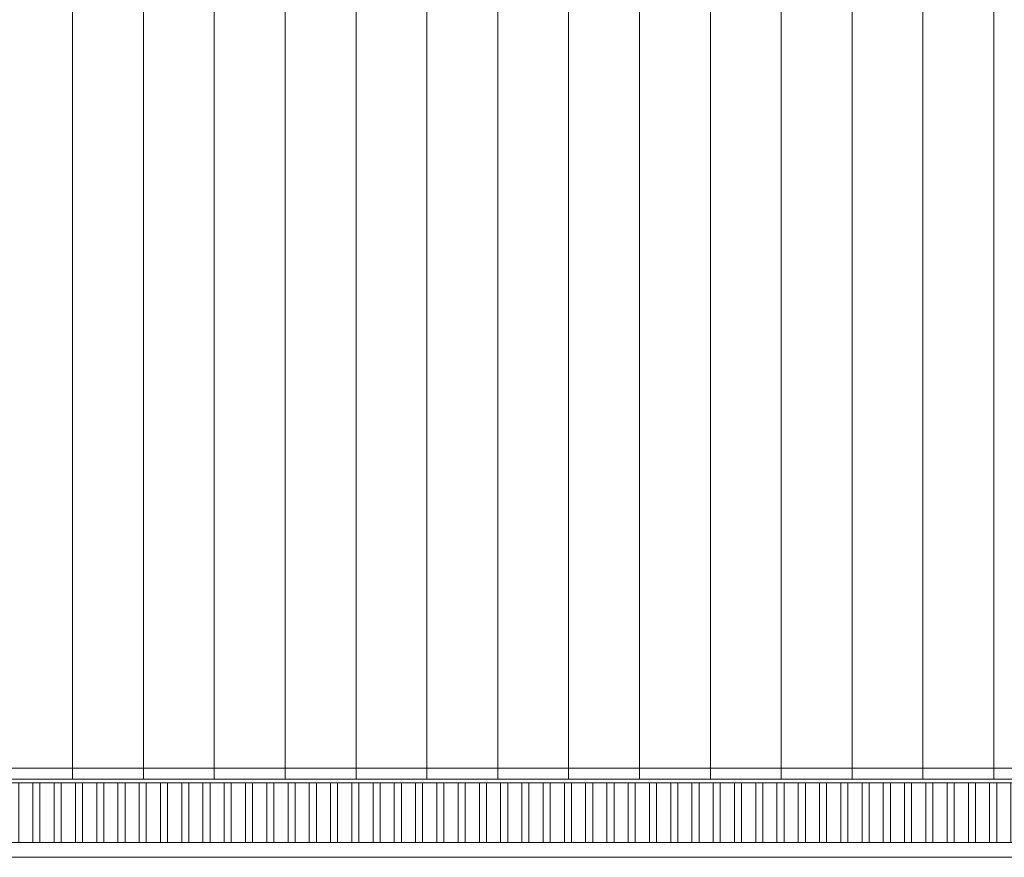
# Model space of a CAD drawing. Header units: millimetres. Extents: x -1567 to 968, y -503 to 481.
# Tile 143 of 145: x -471.22 to -464.61, y -96.37 to -90.74. Entities that reach past the tile are written whole.
import ezdxf

# ---------------------------------------------------------------- set-up
doc = ezdxf.new("R2010")
doc.units = ezdxf.units.MM
doc.linetypes.add('CONTINUA', pattern=[0])
doc.linetypes.add('HIDDEN2', pattern=[0.1875, 0.125, -0.0625])
doc.layers.get('0').update_dxf_attribs({"lineweight": 0})
doc.layers.add('.', color=7, linetype='Continuous', lineweight=0)
doc.layers.add('CUNETAS', color=5, linetype='Continuous', lineweight=0)
doc.layers.add('PROYECCIONES', color=250, linetype='HIDDEN2', lineweight=5, true_color=0x121212)

# ---------------------------------------------------------------- blocks, each defined once
blk = doc.blocks.new('DRENAJES TECHOS')
at = {"layer": '.', "lineweight": 0, "true_color": 0xc7c8ca}
h = blk.add_hatch(dxfattribs=at)
h.set_pattern_fill('ANSI32', color=9, scale=0.015, angle=45)
h.set_pattern_definition([(90, (-560.86071, -281.25576), (-0.142875, 0), []), (90, (-560.81309, -281.20813), (-0.142875, 0), [])])
h.paths.add_polyline_path([(-555.5075, -315.0258), (-555.6732, -315.4258), (-529.0443, -315.4258), (-528.9857, -315.4843), (-528.9857, -315.0258)])
at = {"color": 9, "lineweight": 0, "true_color": 0xc7c8ca}
for p, q in [((-555.5075, -315.0258), (-528.9853, -315.0258)), ((-529.0443, -315.4258), (-555.6178, -315.4258))]:
    blk.add_line(p, q, dxfattribs=at)
at = {"layer": 'CUNETAS', "color": 9, "lineweight": 0, "true_color": 0xc7c8ca}
for p, q in [((-529.0857, -314.9258), (-555.4661, -314.9258)), ((-555.4411, -315.5258), (-529.0853, -315.5258))]:
    blk.add_line(p, q, dxfattribs=at)
blk = doc.blocks.new('TECHO 03 AÑOS')
at = {"lineweight": 0, "true_color": 0x636466}
h = blk.add_hatch(dxfattribs=at)
h.set_pattern_fill('ANSI31', color=251, scale=0.15, angle=45)
h.set_pattern_definition([(90, (348137.4637, 9282005.1069), (-0.47625, 0), [])])
h.paths.add_polyline_path([(348186.74, 9282007.4656), (348160.21, 9282007.4656), (348160.21, 9282014.2056), (348186.74, 9282014.2056)])
at = {"layer": 'PROYECCIONES', "color": 1, "linetype": 'CONTINUA', "lineweight": 5}
blk.add_lwpolyline([(348160.21, 9282021.4456), (348186.74, 9282021.4456), (348186.74, 9282007.4656), (348160.21, 9282007.4656)], close=True, dxfattribs=at)

msp = doc.modelspace()

# ---------------------------------------------------------------- block references
at = {"lineweight": 0}
msp.add_blockref('DRENAJES TECHOS', (71.0538, 219.1543), dxfattribs=at)
at = {"color": 1, "lineweight": 5}
msp.add_blockref('TECHO 03 AÑOS', (-348644.6969, -9282103.3117), dxfattribs=at)

doc.saveas('drawing.dxf')
